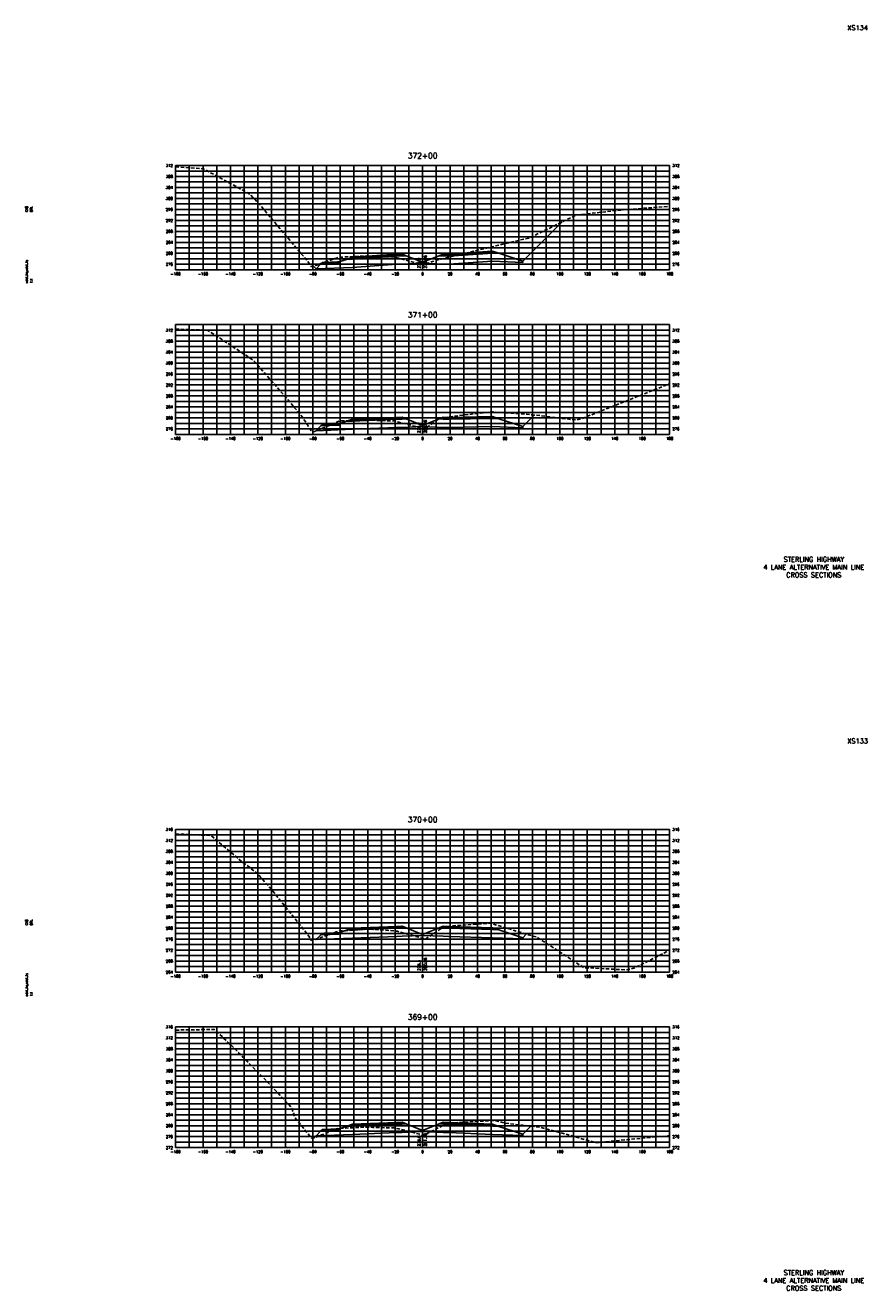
# Model space of a CAD drawing. Extents: x 37 to 9410, y 16 to 8218.
# Tile 63 of 110: x 5877 to 6490, y 2096 to 3018. Entities that reach past the tile are written whole.
import ezdxf
from ezdxf.enums import TextEntityAlignment as Align

# ---------------------------------------------------------------- set-up
doc = ezdxf.new("R2010")
doc.units = 0
doc.header["$LTSCALE"] = 20
doc.header["$MEASUREMENT"] = 0
doc.linetypes.add('HIDDEN_050%', pattern=[0.1875, 0.125, -0.0625])
for name, color, linetype in [('S-AT-TXT175', 6, 'Continuous'), ('S-AT-TXT80', 1, 'Continuous'), ('XDATUM', 3, 'Continuous'), ('XEG', 1, 'HIDDEN_050%'), ('XFG', 2, 'Continuous'), ('XGRID', 251, 'Continuous'), ('XGRIDT', 2, 'Continuous'), ('XREF-BORDER', 7, 'Continuous')]:
    doc.layers.add(name, color=color, linetype=linetype)
doc.styles.add('L100', font='simplex.shx', dxfattribs={"height": 2})
doc.styles.add('L175', font='ROMANSM.shx', dxfattribs={"height": 3.5})
doc.styles.add('L80', font='ROMANSM.shx', dxfattribs={"height": 1.6})

# ---------------------------------------------------------------- blocks, each defined once
blk = doc.blocks.new('03025_00_att1')
at = {"layer": 'S-AT-TXT175', "style": 'L175'}
for tag, p in [('NUM', (32.402, 20.822)), ('LINE1', (30.64, 1.444)), ('LINE2', (30.64, 1.161)), ('LINE3', (30.64, 0.877))]:
    blk.add_attdef(tag, text='', height=0.175, dxfattribs=at).set_placement(p, align=Align.CENTER)
at = {"layer": 'S-AT-TXT80', "style": 'L80'}
for tag, p in [('DESIGNED', (2.094, 14.201)), ('CHECKED', (2.265, 14.201)), ('DRAFTED', (2.436, 14.201)), ('PCTB', (2.094, 11.605)), ('PSCALE', (2.265, 11.605)), ('PVIEW', (2.436, 11.605))]:
    blk.add_attdef(tag, p, '', height=0.08, rotation=90, dxfattribs=at)

msp = doc.modelspace()

# ---------------------------------------------------------------- linework, layer by layer
at = {"layer": 'XDATUM', "flags": 128}
for points in [[(6086.49, 2842.64), (6088.46, 2840.66), (6115.05, 2841.73), (6147.05, 2843.97), (6151.05, 2844.13), (6166.05, 2844.73), (6181.05, 2844.13), (6185.05, 2843.97), (6217.05, 2846.22), (6239.05, 2845.34), (6239.05, 2846.23), (6267.69, 2874.87)], [(6088.46, 2722.63), (6088.46, 2722.63), (6115.05, 2723.69), (6147.05, 2724.97), (6151.05, 2725.13), (6166.05, 2725.73), (6181.05, 2725.13), (6185.05, 2724.97), (6217.05, 2725.62), (6239.05, 2724.74), (6239.05, 2725.63), (6247.55, 2734.13)], [(6088.09, 2352), (6088.46, 2351.63), (6115.05, 2352.69), (6147.05, 2353.97), (6151.05, 2354.13), (6166.05, 2354.73), (6181.05, 2354.13), (6185.05, 2353.97), (6217.05, 2353.02), (6239.05, 2352.14), (6239.05, 2353.03), (6241.61, 2355.58)], [(6087.04, 2207.21), (6088.46, 2208.63), (6115.05, 2209.69), (6147.05, 2210.97), (6151.05, 2211.13), (6166.05, 2211.73), (6181.05, 2211.13), (6185.05, 2210.97), (6217.05, 2209.69), (6239.05, 2208.81), (6239.05, 2209.7), (6244.98, 2215.62)]]:
    msp.add_lwpolyline(points, dxfattribs=at)
at = {"layer": 'XEG', "flags": 128}
for points in [[(5986.05, 2915.05), (6006.25, 2913.65), (6032.74, 2899.23), (6040.21, 2895.16), (6047.28, 2887.6), (6082.29, 2846.23), (6085.16, 2842.16), (6088.79, 2843.46), (6103.19, 2848.58), (6103.72, 2848.7), (6105.8, 2849.2), (6121.37, 2849.94), (6125.26, 2850.05), (6129.16, 2849.92), (6145, 2849.33), (6145.74, 2849.16), (6148.89, 2848.38), (6163.07, 2844.48), (6166.05, 2843.78), (6166.51, 2843.68), (6172.43, 2845.69), (6175.35, 2846.68), (6179.46, 2847.81), (6242.27, 2862.87), (6243.95, 2863.17), (6245.55, 2863.98), (6277.91, 2879.89), (6311.63, 2883.65), (6312.11, 2883.72), (6345.82, 2886.18), (6346.05, 2886.22)], [(5986.05, 2796.72), (5998.74, 2796.28), (6009.02, 2796.05), (6018.74, 2789.87), (6042.97, 2773.84), (6068.58, 2744.48), (6078.48, 2732.62), (6085.57, 2721.5), (6088.98, 2722.84), (6103.26, 2728.84), (6105.45, 2729.64), (6105.92, 2729.78), (6109.43, 2729.9), (6125.19, 2730.52), (6129.08, 2730.34), (6145.25, 2729.78), (6145.97, 2729.58), (6148.67, 2728.87), (6152.73, 2727.9), (6156, 2727.03), (6166.05, 2724.36), (6167.92, 2723.86), (6170.78, 2726.15), (6178.8, 2731.98), (6208.26, 2735.52), (6212.75, 2736.06), (6217.01, 2736.38), (6246.71, 2734.23), (6278.1, 2730.41), (6283.09, 2731.88), (6346.05, 2756.91)], [(5986.05, 2428.65), (5990.2, 2428.51), (6011.77, 2427.54), (6034.58, 2408.38), (6045.73, 2399.74), (6056.29, 2387.82), (6083.18, 2354.25), (6084.95, 2350.95), (6096.74, 2354.91), (6099.46, 2355.82), (6103.01, 2357.26), (6103.64, 2357.4), (6105.9, 2357.98), (6109.95, 2358.14), (6125.56, 2359.26), (6129.84, 2359.12), (6144.99, 2358.02), (6147.44, 2357.77), (6148.17, 2357.58), (6152.67, 2356.35), (6166.05, 2352.59), (6168.05, 2352.03), (6179.62, 2359.71), (6181.56, 2361.1), (6188.47, 2361.7), (6215.51, 2363.69), (6244.1, 2354.81), (6249.47, 2353.44), (6254.56, 2350.1), (6283.43, 2331.27), (6313.94, 2329.58), (6317.38, 2330.2), (6320.64, 2331.15), (6346.05, 2343.89)], [(5986.05, 2285.69), (6000.57, 2285.98), (6014.53, 2286.08), (6027.75, 2273.39), (6048.49, 2252.61), (6070.41, 2229.43), (6073.2, 2221.68), (6085.34, 2206.59), (6089.02, 2207.93), (6103.4, 2213.61), (6103.98, 2213.73), (6105.79, 2214.11), (6109.9, 2214.27), (6125.45, 2214.91), (6129.84, 2214.76), (6145.2, 2214.32), (6146.08, 2214.11), (6148.78, 2213.71), (6153.03, 2212.64), (6159.83, 2210.83), (6166.05, 2209.18), (6166.97, 2208.94), (6172.35, 2211.88), (6184.32, 2217.84), (6210.09, 2219.38), (6218.27, 2219.86), (6226.02, 2217.91), (6252.23, 2214.75), (6279.93, 2207.16), (6292.11, 2203.59), (6346.05, 2208.75)]]:
    msp.add_lwpolyline(points, dxfattribs=at)
at = {"layer": 'XFG', "flags": 128}
for points in [[(6239.05, 2846.23), (6239.05, 2846.23), (6267.69, 2874.87)], [(6151.05, 2850.47), (6147.05, 2850.31), (6115.05, 2848.07), (6115.05, 2849.07), (6110.48, 2847.54), (6115.05, 2847.73), (6147.05, 2849.97), (6151.05, 2850.13), (6154.1, 2850.25), (6151.05, 2851.47), (6151.05, 2850.47)], [(6151.05, 2851.47), (6147.05, 2851.31), (6115.05, 2849.07), (6115.05, 2848.73), (6147.05, 2850.97), (6151.05, 2851.13), (6151.05, 2851.47)], [(6151.05, 2851.13), (6147.05, 2850.97), (6115.05, 2848.73), (6115.05, 2848.07), (6147.05, 2850.31), (6151.05, 2850.47), (6151.05, 2851.13)], [(6166.05, 2845.47), (6178, 2850.25), (6181.05, 2850.13), (6185.05, 2849.97), (6217.05, 2852.22), (6221.62, 2852.04), (6239.05, 2846.23), (6239.05, 2845.34), (6217.05, 2846.22), (6185.05, 2843.97), (6181.05, 2844.13), (6166.05, 2844.73)], [(6181.05, 2851.47), (6178, 2850.25), (6181.05, 2850.13), (6185.05, 2849.97), (6217.05, 2852.22), (6221.62, 2852.04), (6217.05, 2853.56), (6217.05, 2852.56), (6185.05, 2850.31), (6181.05, 2850.47), (6181.05, 2851.47)], [(6181.05, 2851.47), (6181.05, 2851.13), (6185.05, 2850.97), (6217.05, 2853.22), (6217.05, 2853.56), (6185.05, 2851.31), (6181.05, 2851.47)], [(6181.05, 2851.13), (6181.05, 2850.47), (6185.05, 2850.31), (6217.05, 2852.56), (6217.05, 2853.22), (6185.05, 2850.97), (6181.05, 2851.13)], [(6088.46, 2840.66), (6088.46, 2840.66), (6086.49, 2842.64)], [(6166.05, 2845.47), (6154.1, 2850.25), (6151.05, 2850.13), (6147.05, 2849.97), (6115.05, 2847.73), (6110.48, 2847.54), (6105.05, 2845.73), (6105.05, 2844.73), (6092.01, 2844.21), (6088.46, 2840.66), (6115.05, 2841.73), (6147.05, 2843.97), (6151.05, 2844.13), (6166.05, 2844.73), (6166.05, 2845.47)], [(6105.05, 2845.73), (6104.05, 2845.69), (6104.05, 2845.35), (6094.05, 2844.95), (6094.05, 2845.29), (6093.05, 2845.25), (6092.01, 2844.21), (6105.05, 2844.73), (6105.05, 2845.73)], [(6104.05, 2845.69), (6094.05, 2845.29), (6094.05, 2844.95), (6104.05, 2845.35), (6104.05, 2845.69)], [(6166.05, 2726.47), (6154.1, 2731.25), (6151.05, 2731.13), (6147.05, 2730.97), (6115.05, 2729.69), (6110.48, 2729.51), (6105.05, 2727.7), (6105.05, 2726.7), (6092.01, 2726.18), (6088.46, 2722.63), (6115.05, 2723.69), (6147.05, 2724.97), (6151.05, 2725.13), (6166.05, 2725.73), (6166.05, 2726.47)], [(6151.05, 2731.47), (6147.05, 2731.31), (6115.05, 2730.03), (6115.05, 2731.03), (6110.48, 2729.51), (6115.05, 2729.69), (6147.05, 2730.97), (6151.05, 2731.13), (6154.1, 2731.25), (6151.05, 2732.47), (6151.05, 2731.47)], [(6151.05, 2732.47), (6147.05, 2732.31), (6115.05, 2731.03), (6115.05, 2730.69), (6147.05, 2731.97), (6151.05, 2732.13), (6151.05, 2732.47)], [(6151.05, 2732.13), (6147.05, 2731.97), (6115.05, 2730.69), (6115.05, 2730.03), (6147.05, 2731.31), (6151.05, 2731.47), (6151.05, 2732.13)], [(6166.05, 2726.47), (6178, 2731.25), (6181.05, 2731.13), (6185.05, 2730.97), (6217.05, 2731.62), (6221.62, 2731.44), (6239.05, 2725.63), (6239.05, 2724.74), (6217.05, 2725.62), (6185.05, 2724.97), (6181.05, 2725.13), (6166.05, 2725.73)], [(6181.05, 2732.47), (6178, 2731.25), (6181.05, 2731.13), (6185.05, 2730.97), (6217.05, 2731.62), (6221.62, 2731.44), (6217.05, 2732.96), (6217.05, 2731.96), (6185.05, 2731.31), (6181.05, 2731.47), (6181.05, 2732.47)], [(6181.05, 2732.47), (6181.05, 2732.13), (6185.05, 2731.97), (6217.05, 2732.62), (6217.05, 2732.96), (6185.05, 2732.31), (6181.05, 2732.47)], [(6181.05, 2732.13), (6181.05, 2731.47), (6185.05, 2731.31), (6217.05, 2731.96), (6217.05, 2732.62), (6185.05, 2731.97), (6181.05, 2732.13)], [(6239.05, 2725.63), (6239.05, 2725.63), (6247.55, 2734.13)], [(6088.46, 2722.63), (6088.46, 2722.63), (6088.46, 2722.63)], [(6105.05, 2727.7), (6104.05, 2727.66), (6104.05, 2727.32), (6094.05, 2726.92), (6094.05, 2727.26), (6093.05, 2727.22), (6092.01, 2726.18), (6105.05, 2726.7), (6105.05, 2727.7)], [(6104.05, 2727.66), (6094.05, 2727.26), (6094.05, 2726.92), (6104.05, 2727.32), (6104.05, 2727.66)], [(6166.05, 2355.47), (6154.1, 2360.25), (6151.05, 2360.13), (6147.05, 2359.97), (6115.05, 2358.69), (6110.48, 2358.51), (6105.05, 2356.7), (6105.05, 2355.7), (6092.01, 2355.18), (6088.46, 2351.63), (6115.05, 2352.69), (6147.05, 2353.97), (6151.05, 2354.13), (6166.05, 2354.73), (6166.05, 2355.47)], [(6105.05, 2356.7), (6104.05, 2356.66), (6104.05, 2356.32), (6094.05, 2355.92), (6094.05, 2356.26), (6093.05, 2356.22), (6092.01, 2355.18), (6105.05, 2355.7), (6105.05, 2356.7)], [(6104.05, 2356.66), (6094.05, 2356.26), (6094.05, 2355.92), (6104.05, 2356.32), (6104.05, 2356.66)], [(6151.05, 2360.47), (6147.05, 2360.31), (6115.05, 2359.03), (6115.05, 2360.03), (6110.48, 2358.51), (6115.05, 2358.69), (6147.05, 2359.97), (6151.05, 2360.13), (6154.1, 2360.25), (6151.05, 2361.47), (6151.05, 2360.47)], [(6151.05, 2361.47), (6147.05, 2361.31), (6115.05, 2360.03), (6115.05, 2359.69), (6147.05, 2360.97), (6151.05, 2361.13), (6151.05, 2361.47)], [(6151.05, 2361.13), (6147.05, 2360.97), (6115.05, 2359.69), (6115.05, 2359.03), (6147.05, 2360.31), (6151.05, 2360.47), (6151.05, 2361.13)], [(6166.05, 2355.47), (6178, 2360.25), (6181.05, 2360.13), (6185.05, 2359.97), (6217.05, 2359.02), (6221.62, 2358.84), (6239.05, 2353.03), (6239.05, 2352.14), (6217.05, 2353.02), (6185.05, 2353.97), (6181.05, 2354.13), (6166.05, 2354.73)], [(6181.05, 2361.47), (6178, 2360.25), (6181.05, 2360.13), (6185.05, 2359.97), (6217.05, 2359.02), (6221.62, 2358.84), (6217.05, 2360.36), (6217.05, 2359.36), (6185.05, 2360.31), (6181.05, 2360.47), (6181.05, 2361.47)], [(6181.05, 2361.47), (6181.05, 2361.13), (6185.05, 2360.97), (6217.05, 2360.02), (6217.05, 2360.36), (6185.05, 2361.31), (6181.05, 2361.47)], [(6181.05, 2361.13), (6181.05, 2360.47), (6185.05, 2360.31), (6217.05, 2359.36), (6217.05, 2360.02), (6185.05, 2360.97), (6181.05, 2361.13)], [(6239.05, 2353.03), (6239.05, 2353.03), (6241.61, 2355.58)], [(6088.46, 2351.63), (6088.46, 2351.63), (6088.09, 2352)], [(6166.05, 2212.47), (6154.1, 2217.25), (6151.05, 2217.13), (6147.05, 2216.97), (6115.05, 2215.69), (6110.48, 2215.51), (6105.05, 2213.7), (6105.05, 2212.7), (6092.01, 2212.18), (6088.46, 2208.63), (6115.05, 2209.69), (6147.05, 2210.97), (6151.05, 2211.13), (6166.05, 2211.73), (6166.05, 2212.47)], [(6151.05, 2217.47), (6147.05, 2217.31), (6115.05, 2216.03), (6115.05, 2217.03), (6110.48, 2215.51), (6115.05, 2215.69), (6147.05, 2216.97), (6151.05, 2217.13), (6154.1, 2217.25), (6151.05, 2218.47), (6151.05, 2217.47)], [(6151.05, 2218.47), (6147.05, 2218.31), (6115.05, 2217.03), (6115.05, 2216.69), (6147.05, 2217.97), (6151.05, 2218.13), (6151.05, 2218.47)], [(6151.05, 2218.13), (6147.05, 2217.97), (6115.05, 2216.69), (6115.05, 2216.03), (6147.05, 2217.31), (6151.05, 2217.47), (6151.05, 2218.13)], [(6166.05, 2212.47), (6178, 2217.25), (6181.05, 2217.13), (6185.05, 2216.97), (6217.05, 2215.69), (6221.62, 2215.51), (6239.05, 2209.7), (6239.05, 2208.81), (6217.05, 2209.69), (6185.05, 2210.97), (6181.05, 2211.13), (6166.05, 2211.73)], [(6181.05, 2218.47), (6178, 2217.25), (6181.05, 2217.13), (6185.05, 2216.97), (6217.05, 2215.69), (6221.62, 2215.51), (6217.05, 2217.03), (6217.05, 2216.03), (6185.05, 2217.31), (6181.05, 2217.47), (6181.05, 2218.47)], [(6181.05, 2218.47), (6181.05, 2218.13), (6185.05, 2217.97), (6217.05, 2216.69), (6217.05, 2217.03), (6185.05, 2218.31), (6181.05, 2218.47)], [(6181.05, 2218.13), (6181.05, 2217.47), (6185.05, 2217.31), (6217.05, 2216.03), (6217.05, 2216.69), (6185.05, 2217.97), (6181.05, 2218.13)], [(6239.05, 2209.7), (6239.05, 2209.7), (6244.98, 2215.62)], [(6088.46, 2208.63), (6088.46, 2208.63), (6087.04, 2207.21)], [(6105.05, 2213.7), (6104.05, 2213.66), (6104.05, 2213.32), (6094.05, 2212.92), (6094.05, 2213.26), (6093.05, 2213.22), (6092.01, 2212.18), (6105.05, 2212.7), (6105.05, 2213.7)], [(6104.05, 2213.66), (6094.05, 2213.26), (6094.05, 2212.92), (6104.05, 2213.32), (6104.05, 2213.66)]]:
    msp.add_lwpolyline(points, dxfattribs=at)
at = {"layer": 'XGRID'}
for p, q in [((5986.05, 2840), (5986.05, 2916)), ((5986.05, 2916), (6346.05, 2916)), ((5996.05, 2840), (5996.05, 2916)), ((6006.05, 2840), (6006.05, 2916)), ((6016.05, 2840), (6016.05, 2916)), ((6026.05, 2840), (6026.05, 2916)), ((6036.05, 2840), (6036.05, 2916)), ((6046.05, 2840), (6046.05, 2916)), ((6056.05, 2840), (6056.05, 2916)), ((6066.05, 2840), (6066.05, 2916)), ((6076.05, 2840), (6076.05, 2916)), ((6086.05, 2840), (6086.05, 2916)), ((6096.05, 2840), (6096.05, 2916)), ((6106.05, 2840), (6106.05, 2916)), ((6116.05, 2840), (6116.05, 2916)), ((6126.05, 2840), (6126.05, 2916)), ((6136.05, 2840), (6136.05, 2916)), ((6146.05, 2840), (6146.05, 2916)), ((6156.05, 2840), (6156.05, 2916)), ((6166.05, 2840), (6166.05, 2916)), ((6176.05, 2840), (6176.05, 2916)), ((6186.05, 2840), (6186.05, 2916)), ((6196.05, 2840), (6196.05, 2916)), ((6206.05, 2840), (6206.05, 2916)), ((6216.05, 2840), (6216.05, 2916)), ((6226.05, 2840), (6226.05, 2916)), ((6236.05, 2840), (6236.05, 2916)), ((6246.05, 2840), (6246.05, 2916)), ((6256.05, 2840), (6256.05, 2916)), ((6266.05, 2840), (6266.05, 2916)), ((6276.05, 2840), (6276.05, 2916)), ((6286.05, 2840), (6286.05, 2916)), ((6296.05, 2840), (6296.05, 2916)), ((6306.05, 2840), (6306.05, 2916)), ((6316.05, 2840), (6316.05, 2916)), ((6326.05, 2840), (6326.05, 2916)), ((6336.05, 2840), (6336.05, 2916)), ((6346.05, 2840), (6346.05, 2916)), ((5986.05, 2912), (6346.05, 2912)), ((5986.05, 2908), (6346.05, 2908)), ((5986.05, 2904), (6346.05, 2904)), ((5986.05, 2900), (6346.05, 2900)), ((5986.05, 2896), (6346.05, 2896)), ((5986.05, 2892), (6346.05, 2892)), ((5986.05, 2888), (6346.05, 2888)), ((5986.05, 2884), (6346.05, 2884)), ((5986.05, 2880), (6346.05, 2880)), ((5986.05, 2876), (6346.05, 2876)), ((5986.05, 2872), (6346.05, 2872)), ((5986.05, 2868), (6346.05, 2868)), ((5986.05, 2864), (6346.05, 2864)), ((5986.05, 2860), (6346.05, 2860)), ((5986.05, 2856), (6346.05, 2856)), ((5986.05, 2852), (6346.05, 2852)), ((5986.05, 2848), (6346.05, 2848)), ((5986.05, 2844), (6346.05, 2844)), ((5986.05, 2840), (6346.05, 2840)), ((5986.05, 2720), (5986.05, 2800)), ((5986.05, 2800), (6346.05, 2800)), ((5986.05, 2796), (6346.05, 2796)), ((5996.05, 2720), (5996.05, 2800)), ((6006.05, 2720), (6006.05, 2800)), ((6016.05, 2720), (6016.05, 2800)), ((6026.05, 2720), (6026.05, 2800)), ((6036.05, 2720), (6036.05, 2800)), ((6046.05, 2720), (6046.05, 2800)), ((6056.05, 2720), (6056.05, 2800)), ((6066.05, 2720), (6066.05, 2800)), ((6076.05, 2720), (6076.05, 2800)), ((6086.05, 2720), (6086.05, 2800)), ((6096.05, 2720), (6096.05, 2800)), ((6106.05, 2720), (6106.05, 2800)), ((6116.05, 2720), (6116.05, 2800)), ((6126.05, 2720), (6126.05, 2800)), ((6136.05, 2720), (6136.05, 2800)), ((6146.05, 2720), (6146.05, 2800)), ((6156.05, 2720), (6156.05, 2800)), ((6166.05, 2720), (6166.05, 2800)), ((6176.05, 2720), (6176.05, 2800)), ((6186.05, 2720), (6186.05, 2800)), ((6196.05, 2720), (6196.05, 2800)), ((6206.05, 2720), (6206.05, 2800)), ((6216.05, 2720), (6216.05, 2800)), ((6226.05, 2720), (6226.05, 2800)), ((6236.05, 2720), (6236.05, 2800)), ((6246.05, 2720), (6246.05, 2800)), ((6256.05, 2720), (6256.05, 2800)), ((6266.05, 2720), (6266.05, 2800)), ((6276.05, 2720), (6276.05, 2800)), ((6286.05, 2720), (6286.05, 2800)), ((6296.05, 2720), (6296.05, 2800)), ((6306.05, 2720), (6306.05, 2800)), ((6316.05, 2720), (6316.05, 2800)), ((6326.05, 2720), (6326.05, 2800)), ((6336.05, 2720), (6336.05, 2800)), ((6346.05, 2720), (6346.05, 2800)), ((5986.05, 2792), (6346.05, 2792)), ((5986.05, 2788), (6346.05, 2788)), ((5986.05, 2784), (6346.05, 2784)), ((5986.05, 2780), (6346.05, 2780)), ((5986.05, 2776), (6346.05, 2776)), ((5986.05, 2772), (6346.05, 2772)), ((5986.05, 2768), (6346.05, 2768)), ((5986.05, 2764), (6346.05, 2764)), ((5986.05, 2760), (6346.05, 2760)), ((5986.05, 2756), (6346.05, 2756)), ((5986.05, 2752), (6346.05, 2752)), ((5986.05, 2748), (6346.05, 2748)), ((5986.05, 2744), (6346.05, 2744)), ((5986.05, 2740), (6346.05, 2740)), ((5986.05, 2736), (6346.05, 2736)), ((5986.05, 2732), (6346.05, 2732)), ((5986.05, 2728), (6346.05, 2728)), ((5986.05, 2724), (6346.05, 2724)), ((5986.05, 2720), (6346.05, 2720)), ((5986.05, 2328), (5986.05, 2432)), ((5986.05, 2432), (6346.05, 2432)), ((5986.05, 2428), (6346.05, 2428)), ((5996.05, 2328), (5996.05, 2432)), ((6006.05, 2328), (6006.05, 2432)), ((6016.05, 2328), (6016.05, 2432)), ((6026.05, 2328), (6026.05, 2432)), ((6036.05, 2328), (6036.05, 2432)), ((6046.05, 2328), (6046.05, 2432)), ((6056.05, 2328), (6056.05, 2432)), ((6066.05, 2328), (6066.05, 2432)), ((6076.05, 2328), (6076.05, 2432)), ((6086.05, 2328), (6086.05, 2432)), ((6096.05, 2328), (6096.05, 2432)), ((6106.05, 2328), (6106.05, 2432)), ((6116.05, 2328), (6116.05, 2432)), ((6126.05, 2328), (6126.05, 2432)), ((6136.05, 2328), (6136.05, 2432)), ((6146.05, 2328), (6146.05, 2432)), ((6156.05, 2328), (6156.05, 2432)), ((6166.05, 2328), (6166.05, 2432)), ((6176.05, 2328), (6176.05, 2432)), ((6186.05, 2328), (6186.05, 2432)), ((6196.05, 2328), (6196.05, 2432)), ((6206.05, 2328), (6206.05, 2432)), ((6216.05, 2328), (6216.05, 2432)), ((6226.05, 2328), (6226.05, 2432)), ((6236.05, 2328), (6236.05, 2432)), ((6246.05, 2328), (6246.05, 2432)), ((6256.05, 2328), (6256.05, 2432)), ((6266.05, 2328), (6266.05, 2432)), ((6276.05, 2328), (6276.05, 2432)), ((6286.05, 2328), (6286.05, 2432)), ((6296.05, 2328), (6296.05, 2432)), ((6306.05, 2328), (6306.05, 2432)), ((6316.05, 2328), (6316.05, 2432)), ((6326.05, 2328), (6326.05, 2432)), ((6336.05, 2328), (6336.05, 2432)), ((6346.05, 2328), (6346.05, 2432)), ((5986.05, 2424), (6346.05, 2424)), ((5986.05, 2420), (6346.05, 2420)), ((5986.05, 2416), (6346.05, 2416)), ((5986.05, 2412), (6346.05, 2412)), ((5986.05, 2408), (6346.05, 2408)), ((5986.05, 2404), (6346.05, 2404)), ((5986.05, 2400), (6346.05, 2400)), ((5986.05, 2396), (6346.05, 2396)), ((5986.05, 2392), (6346.05, 2392)), ((5986.05, 2388), (6346.05, 2388)), ((5986.05, 2384), (6346.05, 2384)), ((5986.05, 2380), (6346.05, 2380)), ((5986.05, 2376), (6346.05, 2376)), ((5986.05, 2372), (6346.05, 2372)), ((5986.05, 2368), (6346.05, 2368)), ((5986.05, 2364), (6346.05, 2364)), ((5986.05, 2360), (6346.05, 2360)), ((5986.05, 2356), (6346.05, 2356)), ((5986.05, 2352), (6346.05, 2352)), ((5986.05, 2348), (6346.05, 2348)), ((5986.05, 2344), (6346.05, 2344)), ((5986.05, 2340), (6346.05, 2340)), ((5986.05, 2336), (6346.05, 2336)), ((5986.05, 2332), (6346.05, 2332)), ((5986.05, 2328), (6346.05, 2328)), ((5986.05, 2200), (5986.05, 2288)), ((5986.05, 2288), (6346.05, 2288)), ((5996.05, 2200), (5996.05, 2288)), ((6006.05, 2200), (6006.05, 2288)), ((6016.05, 2200), (6016.05, 2288)), ((6026.05, 2200), (6026.05, 2288)), ((6036.05, 2200), (6036.05, 2288)), ((6046.05, 2200), (6046.05, 2288)), ((6056.05, 2200), (6056.05, 2288)), ((6066.05, 2200), (6066.05, 2288)), ((6076.05, 2200), (6076.05, 2288)), ((6086.05, 2200), (6086.05, 2288)), ((6096.05, 2200), (6096.05, 2288)), ((6106.05, 2200), (6106.05, 2288)), ((6116.05, 2200), (6116.05, 2288)), ((6126.05, 2200), (6126.05, 2288)), ((6136.05, 2200), (6136.05, 2288)), ((6146.05, 2200), (6146.05, 2288)), ((6156.05, 2200), (6156.05, 2288)), ((6166.05, 2200), (6166.05, 2288)), ((6176.05, 2200), (6176.05, 2288)), ((6186.05, 2200), (6186.05, 2288)), ((6196.05, 2200), (6196.05, 2288)), ((6206.05, 2200), (6206.05, 2288)), ((6216.05, 2200), (6216.05, 2288)), ((6226.05, 2200), (6226.05, 2288)), ((6236.05, 2200), (6236.05, 2288)), ((6246.05, 2200), (6246.05, 2288)), ((6256.05, 2200), (6256.05, 2288)), ((6266.05, 2200), (6266.05, 2288)), ((6276.05, 2200), (6276.05, 2288)), ((6286.05, 2200), (6286.05, 2288)), ((6296.05, 2200), (6296.05, 2288)), ((6306.05, 2200), (6306.05, 2288)), ((6316.05, 2200), (6316.05, 2288)), ((6326.05, 2200), (6326.05, 2288)), ((6336.05, 2200), (6336.05, 2288)), ((6346.05, 2200), (6346.05, 2288)), ((5986.05, 2284), (6346.05, 2284)), ((5986.05, 2280), (6346.05, 2280)), ((5986.05, 2276), (6346.05, 2276)), ((5986.05, 2272), (6346.05, 2272)), ((5986.05, 2268), (6346.05, 2268)), ((5986.05, 2264), (6346.05, 2264)), ((5986.05, 2260), (6346.05, 2260)), ((5986.05, 2256), (6346.05, 2256)), ((5986.05, 2252), (6346.05, 2252)), ((5986.05, 2248), (6346.05, 2248)), ((5986.05, 2244), (6346.05, 2244)), ((5986.05, 2240), (6346.05, 2240)), ((5986.05, 2236), (6346.05, 2236)), ((5986.05, 2232), (6346.05, 2232)), ((5986.05, 2228), (6346.05, 2228)), ((5986.05, 2224), (6346.05, 2224)), ((5986.05, 2220), (6346.05, 2220)), ((5986.05, 2216), (6346.05, 2216)), ((5986.05, 2212), (6346.05, 2212)), ((5986.05, 2208), (6346.05, 2208)), ((5986.05, 2204), (6346.05, 2204)), ((5986.05, 2200), (6346.05, 2200))]:
    msp.add_line(p, q, dxfattribs=at)

# ---------------------------------------------------------------- block references
at = {"layer": 'XREF-BORDER'}
ref = msp.add_blockref('03025_00_att1', (5836.45, 2598.23), dxfattribs=dict(at, xscale=20, yscale=20, zscale=20))
ref.add_attrib('LINE1', 'STERLING HIGHWAY', dxfattribs={"layer": 'S-AT-TXT175', "height": 3.5, "style": 'L175'}).set_placement((6451.07, 2627.1), align=Align.CENTER)
ref.add_attrib('LINE2', '4 LANE ALTERNATIVE MAIN LINE', dxfattribs={"layer": 'S-AT-TXT175', "height": 3.5, "style": 'L175'}).set_placement((6451.07, 2621.44), align=Align.CENTER)
ref.add_attrib('LINE3', 'CROSS SECTIONS', dxfattribs={"layer": 'S-AT-TXT175', "height": 3.5, "style": 'L175'}).set_placement((6451.07, 2615.77), align=Align.CENTER)
ref.add_attrib('NUM', 'XS134', dxfattribs={"layer": 'S-AT-TXT175', "height": 3.5, "style": 'L175'}).set_placement((6483, 3014.66), align=Align.CENTER)
ref.add_attrib('DESIGNED', 'CAB', (5878.34, 2882.25), dxfattribs={"layer": 'S-AT-TXT80', "height": 1.6, "rotation": 90, "style": 'L80'})
ref.add_attrib('CHECKED', 'DRL', (5881.75, 2882.25), dxfattribs={"layer": 'S-AT-TXT80', "height": 1.6, "rotation": 90, "style": 'L80'})
ref.add_attrib('PCTB', 'adot_hs,adot_fs', (5878.34, 2830.32), dxfattribs={"layer": 'S-AT-TXT80', "height": 1.6, "rotation": 90, "style": 'L80'})
ref.add_attrib('PSCALE', '1:1', (5881.75, 2830.32), dxfattribs={"layer": 'S-AT-TXT80', "height": 1.6, "rotation": 90, "style": 'L80'})
ref = msp.add_blockref('03025_00_att1', (5836.45, 2078.23), dxfattribs=dict(at, xscale=20, yscale=20, zscale=20))
ref.add_attrib('LINE1', 'STERLING HIGHWAY', dxfattribs={"layer": 'S-AT-TXT175', "height": 3.5, "style": 'L175'}).set_placement((6451.07, 2107.1), align=Align.CENTER)
ref.add_attrib('LINE2', '4 LANE ALTERNATIVE MAIN LINE', dxfattribs={"layer": 'S-AT-TXT175', "height": 3.5, "style": 'L175'}).set_placement((6451.07, 2101.44), align=Align.CENTER)
ref.add_attrib('LINE3', 'CROSS SECTIONS', dxfattribs={"layer": 'S-AT-TXT175', "height": 3.5, "style": 'L175'}).set_placement((6451.07, 2095.77), align=Align.CENTER)
ref.add_attrib('NUM', 'XS133', dxfattribs={"layer": 'S-AT-TXT175', "height": 3.5, "style": 'L175'}).set_placement((6483, 2494.66), align=Align.CENTER)
ref.add_attrib('DESIGNED', 'CAB', (5878.34, 2362.25), dxfattribs={"layer": 'S-AT-TXT80', "height": 1.6, "rotation": 90, "style": 'L80'})
ref.add_attrib('CHECKED', 'DRL', (5881.75, 2362.25), dxfattribs={"layer": 'S-AT-TXT80', "height": 1.6, "rotation": 90, "style": 'L80'})
ref.add_attrib('PCTB', 'adot_hs,adot_fs', (5878.34, 2310.32), dxfattribs={"layer": 'S-AT-TXT80', "height": 1.6, "rotation": 90, "style": 'L80'})
ref.add_attrib('PSCALE', '1:1', (5881.75, 2310.32), dxfattribs={"layer": 'S-AT-TXT80', "height": 1.6, "rotation": 90, "style": 'L80'})

# ---------------------------------------------------------------- texts
at = {"layer": 'XGRIDT', "style": 'L100'}
for s, p in [('372+00', (6166.05, 2920)), ('371+00', (6166.05, 2804)), ('370+00', (6166.05, 2436)), ('369+00', (6166.05, 2292))]:
    msp.add_text(s, height=4, dxfattribs=at).set_placement(p, align=Align.BOTTOM_CENTER)
for s, p in [('312', (5984.05, 2916)), ('308', (5984.05, 2908)), ('304', (5984.05, 2900)), ('300', (5984.05, 2892)), ('296', (5984.05, 2884)), ('292', (5984.05, 2876)), ('288', (5984.05, 2868)), ('284', (5984.05, 2860)), ('280', (5984.05, 2852)), ('276', (5984.05, 2844)), ('312', (5984.05, 2796)), ('308', (5984.05, 2788)), ('304', (5984.05, 2780)), ('300', (5984.05, 2772)), ('296', (5984.05, 2764)), ('292', (5984.05, 2756)), ('288', (5984.05, 2748)), ('284', (5984.05, 2740)), ('280', (5984.05, 2732)), ('276', (5984.05, 2724)), ('316', (5984.05, 2432)), ('312', (5984.05, 2424)), ('308', (5984.05, 2416)), ('304', (5984.05, 2408)), ('300', (5984.05, 2400)), ('296', (5984.05, 2392)), ('292', (5984.05, 2384)), ('288', (5984.05, 2376)), ('284', (5984.05, 2368)), ('280', (5984.05, 2360)), ('276', (5984.05, 2352)), ('272', (5984.05, 2344)), ('268', (5984.05, 2336)), ('264', (5984.05, 2328)), ('316', (5984.05, 2288)), ('312', (5984.05, 2280)), ('308', (5984.05, 2272)), ('304', (5984.05, 2264)), ('300', (5984.05, 2256)), ('296', (5984.05, 2248)), ('292', (5984.05, 2240)), ('288', (5984.05, 2232)), ('284', (5984.05, 2224)), ('280', (5984.05, 2216)), ('276', (5984.05, 2208)), ('272', (5984.05, 2200))]:
    msp.add_text(s, height=2, dxfattribs=at).set_placement(p, align=Align.MIDDLE_RIGHT)
for s, p in [('312', (6348.05, 2916)), ('308', (6348.05, 2908)), ('304', (6348.05, 2900)), ('300', (6348.05, 2892)), ('296', (6348.05, 2884)), ('292', (6348.05, 2876)), ('288', (6348.05, 2868)), ('284', (6348.05, 2860)), ('280', (6348.05, 2852)), ('276', (6348.05, 2844)), ('312', (6348.05, 2796)), ('308', (6348.05, 2788)), ('304', (6348.05, 2780)), ('300', (6348.05, 2772)), ('296', (6348.05, 2764)), ('292', (6348.05, 2756)), ('288', (6348.05, 2748)), ('284', (6348.05, 2740)), ('280', (6348.05, 2732)), ('276', (6348.05, 2724)), ('316', (6348.05, 2432)), ('312', (6348.05, 2424)), ('308', (6348.05, 2416)), ('304', (6348.05, 2408)), ('300', (6348.05, 2400)), ('296', (6348.05, 2392)), ('292', (6348.05, 2384)), ('288', (6348.05, 2376)), ('284', (6348.05, 2368)), ('280', (6348.05, 2360)), ('276', (6348.05, 2352)), ('272', (6348.05, 2344)), ('268', (6348.05, 2336)), ('264', (6348.05, 2328)), ('316', (6348.05, 2288)), ('312', (6348.05, 2280)), ('308', (6348.05, 2272)), ('304', (6348.05, 2264)), ('300', (6348.05, 2256)), ('296', (6348.05, 2248)), ('292', (6348.05, 2240)), ('288', (6348.05, 2232)), ('284', (6348.05, 2224)), ('280', (6348.05, 2216)), ('276', (6348.05, 2208)), ('272', (6348.05, 2200))]:
    msp.add_text(s, height=2, dxfattribs=at).set_placement(p, align=Align.MIDDLE_LEFT)
for s, p in [('275.9', (6165.05, 2841)), ('276.2', (6165.05, 2721)), ('276.3', (6165.05, 2329)), ('276.6', (6165.05, 2201))]:
    msp.add_text(s, height=2, rotation=90, dxfattribs=at).set_placement(p, align=Align.BOTTOM_LEFT)
for s, p in [('279.66', (6167.05, 2841)), ('280.16', (6167.05, 2721)), ('280.66', (6167.05, 2329)), ('281.16', (6167.05, 2201))]:
    msp.add_text(s, height=2, rotation=90, dxfattribs=at).set_placement(p, align=Align.TOP_LEFT)
for s, p in [('-180', (5986.05, 2838)), ('-160', (6006.05, 2838)), ('-140', (6026.05, 2838)), ('-120', (6046.05, 2838)), ('-100', (6066.05, 2838)), ('-80', (6086.05, 2838)), ('-60', (6106.05, 2838)), ('-40', (6126.05, 2838)), ('-20', (6146.05, 2838)), ('0', (6166.05, 2838)), ('20', (6186.05, 2838)), ('40', (6206.05, 2838)), ('60', (6226.05, 2838)), ('80', (6246.05, 2838)), ('100', (6266.05, 2838)), ('120', (6286.05, 2838)), ('140', (6306.05, 2838)), ('160', (6326.05, 2838)), ('180', (6346.05, 2838)), ('-180', (5986.05, 2718)), ('-160', (6006.05, 2718)), ('-140', (6026.05, 2718)), ('-120', (6046.05, 2718)), ('-100', (6066.05, 2718)), ('-80', (6086.05, 2718)), ('-60', (6106.05, 2718)), ('-40', (6126.05, 2718)), ('-20', (6146.05, 2718)), ('0', (6166.05, 2718)), ('20', (6186.05, 2718)), ('40', (6206.05, 2718)), ('60', (6226.05, 2718)), ('80', (6246.05, 2718)), ('100', (6266.05, 2718)), ('120', (6286.05, 2718)), ('140', (6306.05, 2718)), ('160', (6326.05, 2718)), ('180', (6346.05, 2718)), ('-180', (5986.05, 2326)), ('-160', (6006.05, 2326)), ('-140', (6026.05, 2326)), ('-120', (6046.05, 2326)), ('-100', (6066.05, 2326)), ('-80', (6086.05, 2326)), ('-60', (6106.05, 2326)), ('-40', (6126.05, 2326)), ('-20', (6146.05, 2326)), ('0', (6166.05, 2326)), ('20', (6186.05, 2326)), ('40', (6206.05, 2326)), ('60', (6226.05, 2326)), ('80', (6246.05, 2326)), ('100', (6266.05, 2326)), ('120', (6286.05, 2326)), ('140', (6306.05, 2326)), ('160', (6326.05, 2326)), ('180', (6346.05, 2326)), ('-180', (5986.05, 2198)), ('-160', (6006.05, 2198)), ('-140', (6026.05, 2198)), ('-120', (6046.05, 2198)), ('-100', (6066.05, 2198)), ('-80', (6086.05, 2198)), ('-60', (6106.05, 2198)), ('-40', (6126.05, 2198)), ('-20', (6146.05, 2198)), ('0', (6166.05, 2198)), ('20', (6186.05, 2198)), ('40', (6206.05, 2198)), ('60', (6226.05, 2198)), ('80', (6246.05, 2198)), ('100', (6266.05, 2198)), ('120', (6286.05, 2198)), ('140', (6306.05, 2198)), ('160', (6326.05, 2198)), ('180', (6346.05, 2198))]:
    msp.add_text(s, height=2, dxfattribs=at).set_placement(p, align=Align.TOP_CENTER)

doc.saveas('drawing.dxf')
